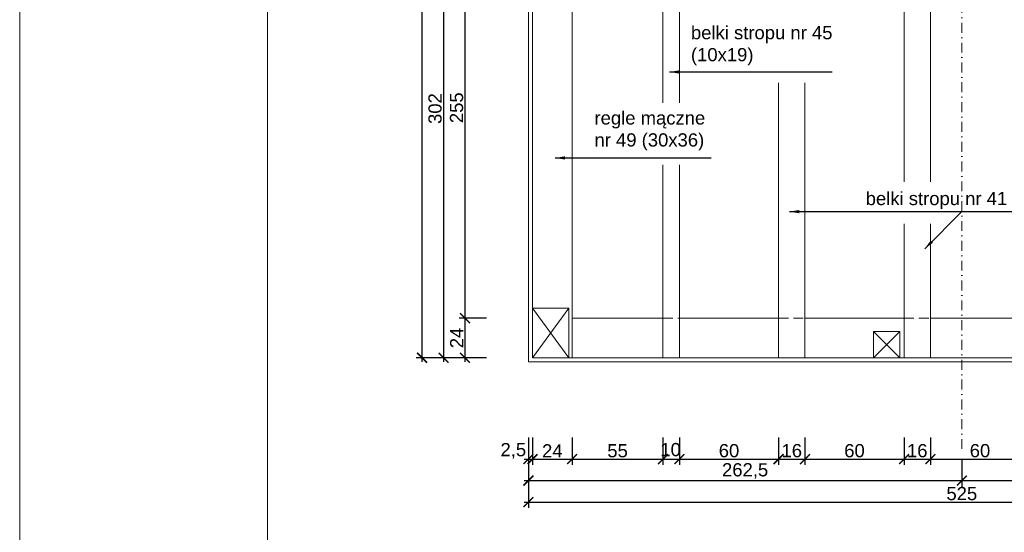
# Model space of a CAD drawing. Header units: millimetres. Extents: x -80660 to 263001, y 590205 to 619905.
# Tile 15 of 64: x -33029 to -27065, y 610767 to 613873. Entities that reach past the tile are written whole.
import ezdxf

# ---------------------------------------------------------------- set-up
doc = ezdxf.new("R2010")
doc.units = ezdxf.units.MM
doc.linetypes.add('DASHDOTX2', pattern=[2, 1, -0.5, 0, -0.5])
doc.linetypes.add('DASHEDX2', pattern=[1.5, 1, -0.5])
for name, color, linetype, lineweight in [('l.c.9', 3, 'Continuous', 9), ('l.k.k. 5', 4, 'DASHEDX2', 5), ('l.kr.kp.9', 5, 'DASHDOTX2', 9)]:
    doc.layers.add(name, color=color, linetype=linetype, lineweight=lineweight)
doc.styles.add('styl1', font='arial.ttf')
doc.dimstyles.new('stefan', dxfattribs={"dimtxt": 80, "dimasz": 60, "dimexe": 35, "dimexo": 0, "dimgap": 10, "dimtad": 1, "dimdec": 1, "dimlfac": 0.1, "dimtxsty": 'styl1', "dimblk": 'ARCHTICK', "dimcen": 2.5, "dimdle": 25, "dimadec": 0, "dimazin": 0, "dimtfac": 1, "dimtdec": 1, "dimtmove": 0, "dimatfit": 3, "dimfxl": 1, "dimarcsym": 0})

# ---------------------------------------------------------------- blocks, each defined once
blk = doc.blocks.new('_ArchTick')
at = {"color": 0, "const_width": 0.15}
blk.add_lwpolyline([(-0.5, -0.5), (0.5, 0.5)], dxfattribs=at)
blk = doc.blocks.new('*D296')
at = {"layer": 'Defpoints', "color": 0}
for p in [(-27322.7, 611210.2), (-24697.7, 611210.2), (-24697.7, 611080.2)]:
    blk.add_point(p, dxfattribs=at)
at = {"layer": 'l.c.9', "color": 0, "lineweight": -2}
for p, q in [((-27322.7, 611210.2), (-27322.7, 611045.2)), ((-24697.7, 611210.2), (-24697.7, 611045.2)), ((-27347.7, 611080.2), (-24672.7, 611080.2))]:
    blk.add_line(p, q, dxfattribs=at)
at = {"layer": 'l.c.9', "color": 0, "lineweight": -2, "xscale": 60, "yscale": 60, "zscale": 60, "rotation": 180}
blk.add_blockref('_ArchTick', (-27322.7, 611080.2), dxfattribs=at)
at = {"layer": 'l.c.9', "color": 0, "lineweight": -2, "xscale": 60, "yscale": 60, "zscale": 60}
blk.add_blockref('_ArchTick', (-24697.7, 611080.2), dxfattribs=at)
at = {"layer": 'l.c.9', "color": 0, "insert": (-26010.2, 611138.2), "char_height": 80, "attachment_point": 5, "style": 'styl1'}
blk.add_mtext('262,5', dxfattribs=at)
blk = doc.blocks.new('*D295')
at = {"layer": 'Defpoints', "color": 0}
for p in [(-29947.7, 611080.2), (-24697.7, 611080.2), (-24697.7, 610950.2)]:
    blk.add_point(p, dxfattribs=at)
at = {"layer": 'l.c.9', "color": 0, "lineweight": -2}
for p, q in [((-29947.7, 611080.2), (-29947.7, 610915.2)), ((-24697.7, 611080.2), (-24697.7, 610915.2)), ((-29972.7, 610950.2), (-24672.7, 610950.2))]:
    blk.add_line(p, q, dxfattribs=at)
at = {"layer": 'l.c.9', "color": 0, "lineweight": -2, "xscale": 60, "yscale": 60, "zscale": 60, "rotation": 180}
blk.add_blockref('_ArchTick', (-29947.7, 610950.2), dxfattribs=at)
at = {"layer": 'l.c.9', "color": 0, "lineweight": -2, "xscale": 60, "yscale": 60, "zscale": 60}
blk.add_blockref('_ArchTick', (-24697.7, 610950.2), dxfattribs=at)
at = {"layer": 'l.c.9', "color": 0, "insert": (-27322.7, 611001), "char_height": 80, "attachment_point": 5, "style": 'styl1'}
blk.add_mtext('525', dxfattribs=at)
blk = doc.blocks.new('*D351')
at = {"layer": 'Defpoints', "color": 0}
for p in [(-30591.9, 617554.4), (-30461.9, 617554.4), (-30461.9, 611824.4)]:
    blk.add_point(p, dxfattribs=at)
at = {"layer": 'l.c.9', "color": 0, "lineweight": -2}
for p, q in [((-30591.9, 611799.4), (-30591.9, 617579.4)), ((-30461.9, 617554.4), (-30626.9, 617554.4)), ((-30461.9, 611824.4), (-30626.9, 611824.4))]:
    blk.add_line(p, q, dxfattribs=at)
at = {"layer": 'l.c.9', "color": 0, "lineweight": -2, "xscale": 60, "yscale": 60, "zscale": 60}
for p, rotation in [((-30591.9, 617554.4), 90), ((-30591.9, 611824.4), 270)]:
    blk.add_blockref('_ArchTick', p, dxfattribs=dict(at, rotation=rotation))
at = {"layer": 'l.c.9', "color": 0, "insert": (-30642.8, 614689.4), "char_height": 80, "attachment_point": 5, "rotation": 90, "style": 'styl1'}
blk.add_mtext('573', dxfattribs=at)
blk = doc.blocks.new('*D350')
at = {"layer": 'Defpoints', "color": 0}
for p in [(-30331.9, 614844.4), (-30461.9, 611824.4), (-30331.9, 611824.4)]:
    blk.add_point(p, dxfattribs=at)
at = {"layer": 'l.c.9', "color": 0, "lineweight": -2}
for p, q in [((-30331.9, 614844.4), (-30496.9, 614844.4)), ((-30461.9, 614869.4), (-30461.9, 611799.4)), ((-30331.9, 611824.4), (-30496.9, 611824.4))]:
    blk.add_line(p, q, dxfattribs=at)
at = {"layer": 'l.c.9', "color": 0, "lineweight": -2, "xscale": 60, "yscale": 60, "zscale": 60}
for p, rotation in [((-30461.9, 614844.4), 90), ((-30461.9, 611824.4), 270)]:
    blk.add_blockref('_ArchTick', p, dxfattribs=dict(at, rotation=rotation))
at = {"layer": 'l.c.9', "color": 0, "insert": (-30512.8, 613334.4), "char_height": 80, "attachment_point": 5, "rotation": 90, "style": 'styl1'}
blk.add_mtext('302', dxfattribs=at)
blk = doc.blocks.new('*D348')
at = {"layer": 'Defpoints', "color": 0}
for p in [(-30201.9, 612064.4), (-30331.9, 611824.4), (-30201.9, 611824.4)]:
    blk.add_point(p, dxfattribs=at)
at = {"layer": 'l.c.9', "color": 0, "lineweight": -2}
for p, q in [((-30331.9, 612089.4), (-30331.9, 611799.4)), ((-30201.9, 612064.4), (-30366.9, 612064.4)), ((-30201.9, 611824.4), (-30366.9, 611824.4))]:
    blk.add_line(p, q, dxfattribs=at)
at = {"layer": 'l.c.9', "color": 0, "lineweight": -2, "xscale": 60, "yscale": 60, "zscale": 60}
for p, rotation in [((-30331.9, 612064.4), 90), ((-30331.9, 611824.4), 270)]:
    blk.add_blockref('_ArchTick', p, dxfattribs=dict(at, rotation=rotation))
at = {"layer": 'l.c.9', "color": 0, "insert": (-30382.1, 611944.4), "char_height": 80, "attachment_point": 5, "rotation": 90, "style": 'styl1'}
blk.add_mtext('24', dxfattribs=at)
blk = doc.blocks.new('*D347')
at = {"layer": 'Defpoints', "color": 0}
for p in [(-30201.9, 614614.4), (-30331.9, 612064.4), (-30201.9, 612064.4)]:
    blk.add_point(p, dxfattribs=at)
at = {"layer": 'l.c.9', "color": 0, "lineweight": -2}
for p, q in [((-30201.9, 614614.4), (-30366.9, 614614.4)), ((-30331.9, 614639.4), (-30331.9, 612039.4)), ((-30201.9, 612064.4), (-30366.9, 612064.4))]:
    blk.add_line(p, q, dxfattribs=at)
at = {"layer": 'l.c.9', "color": 0, "lineweight": -2, "xscale": 60, "yscale": 60, "zscale": 60}
for p, rotation in [((-30331.9, 614614.4), 90), ((-30331.9, 612064.4), 270)]:
    blk.add_blockref('_ArchTick', p, dxfattribs=dict(at, rotation=rotation))
at = {"layer": 'l.c.9', "color": 0, "insert": (-30382.7, 613339.4), "char_height": 80, "attachment_point": 5, "rotation": 90, "style": 'styl1'}
blk.add_mtext('255', dxfattribs=at)
blk = doc.blocks.new('*D338')
at = {"layer": 'Defpoints', "color": 0}
for p in [(-27512.7, 611340.2), (-26912.7, 611340.2), (-26912.7, 611210.2)]:
    blk.add_point(p, dxfattribs=at)
at = {"layer": 'l.c.9', "color": 0, "lineweight": -2}
for p, q in [((-27512.7, 611340.2), (-27512.7, 611175.2)), ((-26912.7, 611340.2), (-26912.7, 611175.2)), ((-27537.7, 611210.2), (-26887.7, 611210.2))]:
    blk.add_line(p, q, dxfattribs=at)
at = {"layer": 'l.c.9', "color": 0, "lineweight": -2, "xscale": 60, "yscale": 60, "zscale": 60, "rotation": 180}
blk.add_blockref('_ArchTick', (-27512.7, 611210.2), dxfattribs=at)
at = {"layer": 'l.c.9', "color": 0, "lineweight": -2, "xscale": 60, "yscale": 60, "zscale": 60}
blk.add_blockref('_ArchTick', (-26912.7, 611210.2), dxfattribs=at)
at = {"layer": 'l.c.9', "color": 0, "insert": (-27212.7, 611261), "char_height": 80, "attachment_point": 5, "style": 'styl1'}
blk.add_mtext('60', dxfattribs=at)
blk = doc.blocks.new('*D337')
at = {"layer": 'Defpoints', "color": 0}
for p in [(-27672.7, 611340.2), (-27512.7, 611340.2), (-27512.7, 611210.2)]:
    blk.add_point(p, dxfattribs=at)
at = {"layer": 'l.c.9', "color": 0, "lineweight": -2}
for p, q in [((-27672.7, 611340.2), (-27672.7, 611175.2)), ((-27512.7, 611340.2), (-27512.7, 611175.2)), ((-27697.7, 611210.2), (-27487.7, 611210.2))]:
    blk.add_line(p, q, dxfattribs=at)
at = {"layer": 'l.c.9', "color": 0, "lineweight": -2, "xscale": 60, "yscale": 60, "zscale": 60, "rotation": 180}
blk.add_blockref('_ArchTick', (-27672.7, 611210.2), dxfattribs=at)
at = {"layer": 'l.c.9', "color": 0, "lineweight": -2, "xscale": 60, "yscale": 60, "zscale": 60}
blk.add_blockref('_ArchTick', (-27512.7, 611210.2), dxfattribs=at)
at = {"layer": 'l.c.9', "color": 0, "insert": (-27592.7, 611261), "char_height": 80, "attachment_point": 5, "style": 'styl1'}
blk.add_mtext('16', dxfattribs=at)
blk = doc.blocks.new('*D336')
at = {"layer": 'Defpoints', "color": 0}
for p in [(-28272.7, 611340.2), (-27672.7, 611340.2), (-27672.7, 611210.2)]:
    blk.add_point(p, dxfattribs=at)
at = {"layer": 'l.c.9', "color": 0, "lineweight": -2}
for p, q in [((-28272.7, 611340.2), (-28272.7, 611175.2)), ((-27672.7, 611340.2), (-27672.7, 611175.2)), ((-28297.7, 611210.2), (-27647.7, 611210.2))]:
    blk.add_line(p, q, dxfattribs=at)
at = {"layer": 'l.c.9', "color": 0, "lineweight": -2, "xscale": 60, "yscale": 60, "zscale": 60, "rotation": 180}
blk.add_blockref('_ArchTick', (-28272.7, 611210.2), dxfattribs=at)
at = {"layer": 'l.c.9', "color": 0, "lineweight": -2, "xscale": 60, "yscale": 60, "zscale": 60}
blk.add_blockref('_ArchTick', (-27672.7, 611210.2), dxfattribs=at)
at = {"layer": 'l.c.9', "color": 0, "insert": (-27972.7, 611261), "char_height": 80, "attachment_point": 5, "style": 'styl1'}
blk.add_mtext('60', dxfattribs=at)
blk = doc.blocks.new('*D335')
at = {"layer": 'Defpoints', "color": 0}
for p in [(-28432.7, 611340.2), (-28272.7, 611340.2), (-28272.7, 611210.2)]:
    blk.add_point(p, dxfattribs=at)
at = {"layer": 'l.c.9', "color": 0, "lineweight": -2}
for p, q in [((-28432.7, 611340.2), (-28432.7, 611175.2)), ((-28272.7, 611340.2), (-28272.7, 611175.2)), ((-28457.7, 611210.2), (-28247.7, 611210.2))]:
    blk.add_line(p, q, dxfattribs=at)
at = {"layer": 'l.c.9', "color": 0, "lineweight": -2, "xscale": 60, "yscale": 60, "zscale": 60, "rotation": 180}
blk.add_blockref('_ArchTick', (-28432.7, 611210.2), dxfattribs=at)
at = {"layer": 'l.c.9', "color": 0, "lineweight": -2, "xscale": 60, "yscale": 60, "zscale": 60}
blk.add_blockref('_ArchTick', (-28272.7, 611210.2), dxfattribs=at)
at = {"layer": 'l.c.9', "color": 0, "insert": (-28352.7, 611261), "char_height": 80, "attachment_point": 5, "style": 'styl1'}
blk.add_mtext('16', dxfattribs=at)
blk = doc.blocks.new('*D334')
at = {"layer": 'Defpoints', "color": 0}
for p in [(-29032.7, 611340.2), (-28432.7, 611340.2), (-28432.7, 611210.2)]:
    blk.add_point(p, dxfattribs=at)
at = {"layer": 'l.c.9', "color": 0, "lineweight": -2}
for p, q in [((-29032.7, 611340.2), (-29032.7, 611175.2)), ((-28432.7, 611340.2), (-28432.7, 611175.2)), ((-29057.7, 611210.2), (-28407.7, 611210.2))]:
    blk.add_line(p, q, dxfattribs=at)
at = {"layer": 'l.c.9', "color": 0, "lineweight": -2, "xscale": 60, "yscale": 60, "zscale": 60, "rotation": 180}
blk.add_blockref('_ArchTick', (-29032.7, 611210.2), dxfattribs=at)
at = {"layer": 'l.c.9', "color": 0, "lineweight": -2, "xscale": 60, "yscale": 60, "zscale": 60}
blk.add_blockref('_ArchTick', (-28432.7, 611210.2), dxfattribs=at)
at = {"layer": 'l.c.9', "color": 0, "insert": (-28732.7, 611261), "char_height": 80, "attachment_point": 5, "style": 'styl1'}
blk.add_mtext('60', dxfattribs=at)
blk = doc.blocks.new('*D333')
at = {"layer": 'Defpoints', "color": 0}
for p in [(-29132.7, 611340.2), (-29032.7, 611340.2), (-29032.7, 611210.2)]:
    blk.add_point(p, dxfattribs=at)
at = {"layer": 'l.c.9', "color": 0, "lineweight": -2}
for p, q in [((-29132.7, 611340.2), (-29132.7, 611175.2)), ((-29032.7, 611340.2), (-29032.7, 611175.2)), ((-29157.7, 611210.2), (-29007.7, 611210.2))]:
    blk.add_line(p, q, dxfattribs=at)
at = {"layer": 'l.c.9', "color": 0, "lineweight": -2, "xscale": 60, "yscale": 60, "zscale": 60, "rotation": 180}
blk.add_blockref('_ArchTick', (-29132.7, 611210.2), dxfattribs=at)
at = {"layer": 'l.c.9', "color": 0, "lineweight": -2, "xscale": 60, "yscale": 60, "zscale": 60}
blk.add_blockref('_ArchTick', (-29032.7, 611210.2), dxfattribs=at)
at = {"layer": 'l.c.9', "color": 0, "insert": (-29086.5, 611267.4), "char_height": 80, "attachment_point": 5, "style": 'styl1'}
blk.add_mtext('10', dxfattribs=at)
blk = doc.blocks.new('*D332')
at = {"layer": 'Defpoints', "color": 0}
for p in [(-29682.7, 611340.2), (-29132.7, 611340.2), (-29132.7, 611210.2)]:
    blk.add_point(p, dxfattribs=at)
at = {"layer": 'l.c.9', "color": 0, "lineweight": -2}
for p, q in [((-29682.7, 611340.2), (-29682.7, 611175.2)), ((-29132.7, 611340.2), (-29132.7, 611175.2)), ((-29707.7, 611210.2), (-29107.7, 611210.2))]:
    blk.add_line(p, q, dxfattribs=at)
at = {"layer": 'l.c.9', "color": 0, "lineweight": -2, "xscale": 60, "yscale": 60, "zscale": 60, "rotation": 180}
blk.add_blockref('_ArchTick', (-29682.7, 611210.2), dxfattribs=at)
at = {"layer": 'l.c.9', "color": 0, "lineweight": -2, "xscale": 60, "yscale": 60, "zscale": 60}
blk.add_blockref('_ArchTick', (-29132.7, 611210.2), dxfattribs=at)
at = {"layer": 'l.c.9', "color": 0, "insert": (-29407.7, 611260.8), "char_height": 80, "attachment_point": 5, "style": 'styl1'}
blk.add_mtext('55', dxfattribs=at)
blk = doc.blocks.new('*D331')
at = {"layer": 'Defpoints', "color": 0}
for p in [(-29922.7, 611340.2), (-29682.7, 611340.2), (-29682.7, 611210.2)]:
    blk.add_point(p, dxfattribs=at)
at = {"layer": 'l.c.9', "color": 0, "lineweight": -2}
for p, q in [((-29922.7, 611340.2), (-29922.7, 611175.2)), ((-29682.7, 611340.2), (-29682.7, 611175.2)), ((-29947.7, 611210.2), (-29657.7, 611210.2))]:
    blk.add_line(p, q, dxfattribs=at)
at = {"layer": 'l.c.9', "color": 0, "lineweight": -2, "xscale": 60, "yscale": 60, "zscale": 60, "rotation": 180}
blk.add_blockref('_ArchTick', (-29922.7, 611210.2), dxfattribs=at)
at = {"layer": 'l.c.9', "color": 0, "lineweight": -2, "xscale": 60, "yscale": 60, "zscale": 60}
blk.add_blockref('_ArchTick', (-29682.7, 611210.2), dxfattribs=at)
at = {"layer": 'l.c.9', "color": 0, "insert": (-29802.7, 611260.3), "char_height": 80, "attachment_point": 5, "style": 'styl1'}
blk.add_mtext('24', dxfattribs=at)
blk = doc.blocks.new('*D300')
at = {"layer": 'Defpoints', "color": 0}
for p in [(-29947.7, 611210.2), (-27322.7, 611210.2), (-27322.7, 611080.2)]:
    blk.add_point(p, dxfattribs=at)
at = {"layer": 'l.c.9', "color": 0, "lineweight": -2}
for p, q in [((-29947.7, 611210.2), (-29947.7, 611045.2)), ((-27322.7, 611210.2), (-27322.7, 611045.2)), ((-29972.7, 611080.2), (-27297.7, 611080.2))]:
    blk.add_line(p, q, dxfattribs=at)
at = {"layer": 'l.c.9', "color": 0, "lineweight": -2, "xscale": 60, "yscale": 60, "zscale": 60, "rotation": 180}
blk.add_blockref('_ArchTick', (-29947.7, 611080.2), dxfattribs=at)
at = {"layer": 'l.c.9', "color": 0, "lineweight": -2, "xscale": 60, "yscale": 60, "zscale": 60}
blk.add_blockref('_ArchTick', (-27322.7, 611080.2), dxfattribs=at)
at = {"layer": 'l.c.9', "color": 0, "insert": (-28635.2, 611138.2), "char_height": 80, "attachment_point": 5, "style": 'styl1'}
blk.add_mtext('262,5', dxfattribs=at)
blk = doc.blocks.new('*D299')
at = {"layer": 'Defpoints', "color": 0}
for p in [(-29947.7, 611340.2), (-29922.7, 611340.2), (-29922.7, 611210.2)]:
    blk.add_point(p, dxfattribs=at)
at = {"layer": 'l.c.9', "color": 0, "lineweight": -2}
for p, q in [((-29947.7, 611340.2), (-29947.7, 611175.2)), ((-29922.7, 611340.2), (-29922.7, 611175.2)), ((-29972.7, 611210.2), (-29897.7, 611210.2))]:
    blk.add_line(p, q, dxfattribs=at)
at = {"layer": 'l.c.9', "color": 0, "lineweight": -2, "xscale": 60, "yscale": 60, "zscale": 60, "rotation": 180}
blk.add_blockref('_ArchTick', (-29947.7, 611210.2), dxfattribs=at)
at = {"layer": 'l.c.9', "color": 0, "lineweight": -2, "xscale": 60, "yscale": 60, "zscale": 60}
blk.add_blockref('_ArchTick', (-29922.7, 611210.2), dxfattribs=at)
at = {"layer": 'l.c.9', "color": 0, "insert": (-30039.1, 611260.2), "char_height": 80, "attachment_point": 5, "style": 'styl1'}
blk.add_mtext('2,5', dxfattribs=at)

msp = doc.modelspace()

# ---------------------------------------------------------------- linework, layer by layer
at = {"layer": 'l.c.9', "color": 0}
for p, q in [((-33028.74, 619904.52), (-33028.74, 605054.52)), ((-31528.74, 619904.52), (-31528.74, 605054.52)), ((-29947.66, 611799.37), (-29947.66, 617579.37)), ((-29682.66, 611824.37), (-29682.66, 617554.37)), ((-29922.66, 612124.37), (-29922.66, 617224.37)), ((-29132.66, 613370.03), (-29132.66, 614844.37)), ((-29032.66, 613370.03), (-29032.66, 614844.37)), ((-27672.66, 612891.29), (-27672.66, 614844.37)), ((-27512.66, 612891.29), (-27512.66, 614844.37)), ((-28432.66, 611824.37), (-28432.66, 613490.94)), ((-28272.66, 611824.37), (-28272.66, 613490.94)), ((-29132.66, 611824.37), (-29132.66, 612993.5)), ((-29032.66, 611824.37), (-29032.66, 612993.5)), ((-27672.66, 611824.37), (-27672.66, 612635.62)), ((-27512.66, 611824.37), (-27512.66, 612635.62)), ((-29702.66, 612124.37), (-29922.66, 611824.37)), ((-29922.66, 612124.37), (-29702.66, 611824.37)), ((-29922.66, 612124.37), (-29702.66, 612124.37)), ((-29922.66, 612124.37), (-29922.66, 611824.37)), ((-29702.66, 612124.37), (-29702.66, 611824.37)), ((-29682.66, 612064.37), (-29132.66, 612064.37)), ((-29032.66, 612064.37), (-28432.66, 612064.37)), ((-28272.66, 612064.37), (-27672.66, 612064.37)), ((-27512.66, 612064.37), (-26912.66, 612064.37)), ((-27857.66, 611984.37), (-27697.66, 611984.37)), ((-27857.66, 611824.37), (-27857.66, 611984.37)), ((-27857.66, 611984.37), (-27697.66, 611824.37)), ((-27697.66, 611984.37), (-27857.66, 611824.37)), ((-27697.66, 611824.37), (-27697.66, 611984.37)), ((-29947.66, 611799.37), (-24697.66, 611799.37)), ((-29922.66, 611824.37), (-29702.66, 611824.37)), ((-29702.66, 611824.37), (-24722.66, 611824.37))]:
    msp.add_line(p, q, dxfattribs=at)
at = {"layer": 'l.k.k. 5', "color": 0, "ltscale": 60}
for p, q in [((-29132.66, 612064.37), (-29032.66, 612064.37)), ((-28432.66, 612064.37), (-28272.66, 612064.37)), ((-27672.66, 612064.37), (-27512.66, 612064.37))]:
    msp.add_line(p, q, dxfattribs=at)
at = {"layer": 'l.kr.kp.9', "color": 0, "ltscale": 60}
msp.add_line((-27322.66, 611271.58), (-27322.66, 617802.85), dxfattribs=at)

# ---------------------------------------------------------------- texts
at = {"layer": 'l.c.9', "color": 0, "width": 2924.252, "attachment_point": 1}
for s, insert, char_height in [('{\\fArial|b0|i0|c238|p34;\\H1.6x;belki stropu nr 45 \\P(10x19)\\fArial Rounded MT Bold|b0|i0|c0|p32;\\P\\fArial|b0|i0|c238|p34;\\H0.625x; }', (-28963.33, 613834.33), 50), ('{\\fArial|b0|i0|c238|p34;regle mączne\\Pnr 49 (30x36)}', (-29547.47, 613317.7), 80), ('{\\fArial|b0|i0|c238|p34;\\H1.6x;belki stropu nr 41 \\fArial Rounded MT Bold|b0|i0|c0|p32;÷\\fArial|b0|i0|c238|p34; 44 (16x27)\\fArial Rounded MT Bold|b0|i0|c0|p32;\\P\\fArial|b0|i0|c238|p34;\\H0.625x; }', (-27904.9, 612829.39), 50)]:
    msp.add_mtext(s, dxfattribs=dict(at, insert=insert, char_height=char_height))

# ---------------------------------------------------------------- dimensions: what is measured, and where the dimension line sits
at = {"layer": 'l.c.9', "color": 0}
dim = msp.add_linear_dim(base=(-30591.89, 617554.37), p1=(-30461.89, 611824.37), p2=(-30461.89, 617554.37), angle=90, dimstyle='stefan', dxfattribs=at)
dim.commit()
dim.dimension.update_dxf_attribs({"geometry": '*D351', "text_midpoint": (-30642.76, 614689.37)})
for base, p1, p2, picture, middle in [((-30461.89, 611824.37), (-30331.89, 614844.37), (-30331.89, 611824.37), '*D350', (-30512.76, 613334.37)), ((-30331.89, 612064.37), (-30201.89, 614614.37), (-30201.89, 612064.37), '*D347', (-30382.74, 613339.37)), ((-30331.89, 611824.37), (-30201.89, 612064.37), (-30201.89, 611824.37), '*D348', (-30382.05, 611944.37))]:
    dim = msp.add_linear_dim(base=base, p1=p1, p2=p2, angle=90, dimstyle='stefan', override={"dimtmove": 1}, dxfattribs=at)
    dim.commit()
    dim.dimension.update_dxf_attribs({"geometry": picture, "text_midpoint": middle})
for base, p1, p2, picture, middle in [((-29922.66, 611210.16), (-29947.66, 611340.16), (-29922.66, 611340.16), '*D299', (-30039.12, 611260.23)), ((-29032.66, 611210.16), (-29132.66, 611340.16), (-29032.66, 611340.16), '*D333', (-29086.47, 611267.36))]:
    dim = msp.add_linear_dim(base=base, p1=p1, p2=p2, dimstyle='stefan', override={"dimtmove": 2}, dxfattribs=at)
    dim.commit()
    dim.dimension.update_dxf_attribs({"geometry": picture, "text_midpoint": middle, "dimtype": 160})
for base, p1, p2, picture, middle in [((-29682.66, 611210.16), (-29922.66, 611340.16), (-29682.66, 611340.16), '*D331', (-29802.66, 611260.32)), ((-29132.66, 611210.16), (-29682.66, 611340.16), (-29132.66, 611340.16), '*D332', (-29407.66, 611260.84)), ((-28432.66, 611210.16), (-29032.66, 611340.16), (-28432.66, 611340.16), '*D334', (-28732.66, 611261)), ((-28272.66, 611210.16), (-28432.66, 611340.16), (-28272.66, 611340.16), '*D335', (-28352.66, 611261)), ((-27672.66, 611210.16), (-28272.66, 611340.16), (-27672.66, 611340.16), '*D336', (-27972.66, 611261)), ((-27512.66, 611210.16), (-27672.66, 611340.16), (-27512.66, 611340.16), '*D337', (-27592.66, 611261)), ((-26912.66, 611210.16), (-27512.66, 611340.16), (-26912.66, 611340.16), '*D338', (-27212.66, 611261)), ((-24697.66, 611080.16), (-27322.66, 611210.16), (-24697.66, 611210.16), '*D296', (-26010.16, 611138.23))]:
    dim = msp.add_linear_dim(base=base, p1=p1, p2=p2, dimstyle='stefan', override={"dimtmove": 1}, dxfattribs=at)
    dim.commit()
    dim.dimension.update_dxf_attribs({"geometry": picture, "text_midpoint": middle})
for base, p1, p2, picture, middle in [((-27322.66, 611080.16), (-29947.66, 611210.16), (-27322.66, 611210.16), '*D300', (-28635.16, 611138.23)), ((-24697.66, 610950.16), (-29947.66, 611080.16), (-24697.66, 611080.16), '*D295', (-27322.66, 611001))]:
    dim = msp.add_linear_dim(base=base, p1=p1, p2=p2, dimstyle='stefan', dxfattribs=at)
    dim.commit()
    dim.dimension.update_dxf_attribs({"geometry": picture, "text_midpoint": middle})

# ---------------------------------------------------------------- leaders
for points in [[(-29094.12, 613556.02), (-28108.11, 613556.02)], [(-29785.25, 613035.05), (-28840.97, 613035.05)], [(-28366.69, 612709.73), (-26918.6, 612709.73)], [(-27547.18, 612485.21), (-27322.66, 612709.73), (-27308.25, 612709.73)]]:
    msp.add_leader(points, dimstyle='stefan', override={"dimgap": 10, "dimtad": 0}, dxfattribs=at)

doc.saveas('drawing.dxf')
